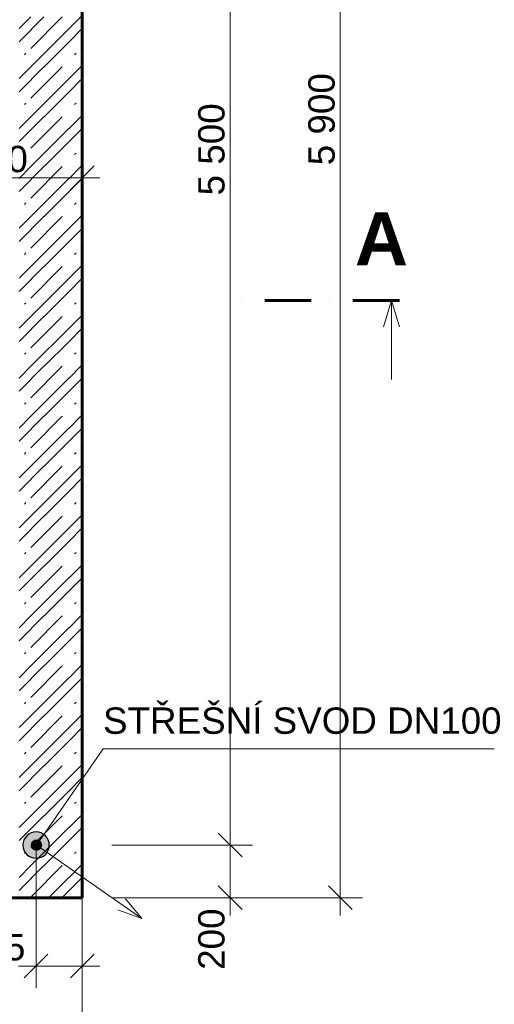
# Model space of a CAD drawing. Header units: millimetres. Extents: x 1793744 to 1819377, y -543298 to -528494.
# Tile 18 of 23: x 1813169 to 1814972, y -540949 to -537214. Entities that reach past the tile are written whole.
import ezdxf

# ---------------------------------------------------------------- set-up
doc = ezdxf.new("R2010")
doc.units = ezdxf.units.MM
doc.header["$MEASUREMENT"] = 0
doc.linetypes.add('ČÁRA ČERCHOVANÁ 3', pattern=[335.138881, 176.388884, -88.194442, 0, -70.555556])
for name, color, linetype in [('1 - ŘEZ HLAVNÍ.1', 7, 'Continuous'), ('2 - KÓTA NS.2D', 7, 'Continuous'), ('2 - TEXT HLAVNÍ UNIVERSÁL.2D', 7, 'Continuous'), ('2 - ČÁRA HLAVNÍ.2D', 7, 'Continuous'), ('Nové_4 - ZDIVO - STĚNY NOSNÉ.3D', 7, 'Continuous'), ('Nové_Výplně – Řezové', 7, 'Continuous'), ('Výplně – Řezové', 7, 'Continuous')]:
    doc.layers.add(name, color=color, linetype=linetype)
doc.styles.add('GENEROVANÝ_STYL_1', font='Arial Bold.ttf')
doc.styles.add('GENEROVANÝ_STYL_2', font='Arial.ttf')
doc.dimstyles.new('GENEROVANÝ_STYL__1', dxfattribs={"dimtxt": 100, "dimasz": 85.5, "dimexe": 0.18, "dimexo": 450, "dimgap": 0, "dimtad": 1, "dimtih": 1, "dimtoh": 1, "dimdec": 0, "dimzin": 0, "dimdsep": 46, "dimtxsty": 'GENEROVANÝ_STYL_2', "dimblk": 'ARROWHEAD_6', "dimblk1": 'ARROWHEAD_6', "dimblk2": 'ARROWHEAD_6', "dimcen": 0.09, "dimclrd": 256, "dimclre": 256, "dimclrt": 256, "dimazin": 0, "dimtfac": 1, "dimtdec": 4, "dimtmove": 0, "dimatfit": 3, "dimfxl": 1, "dimtolj": 1, "dimtzin": 0, "dimarcsym": 0})
doc.dimstyles.new('GENEROVANÝ_STYL__2', dxfattribs={"dimtxt": 100, "dimasz": 85.5, "dimexe": 0.18, "dimexo": 450, "dimgap": 0, "dimtad": 1, "dimdec": 0, "dimzin": 0, "dimdsep": 46, "dimtxsty": 'GENEROVANÝ_STYL_2', "dimblk": 'ARROWHEAD_6', "dimblk1": 'ARROWHEAD_6', "dimblk2": 'ARROWHEAD_6', "dimcen": 0.09, "dimclrd": 256, "dimclre": 256, "dimclrt": 256, "dimazin": 0, "dimtfac": 1, "dimtdec": 4, "dimtmove": 0, "dimatfit": 3, "dimfxl": 1, "dimtolj": 1, "dimtzin": 0, "dimarcsym": 0})

# ---------------------------------------------------------------- blocks, each defined once
blk = doc.blocks.new('*X37', base_point=(1118812.4, -1697940.5))
at = {"layer": 'Nové_Výplně – Řezové', "color": 7, "linetype": 'Continuous', "lineweight": 0}
for p, q in [((1813166.6, -537247.3), (1813211.3, -537202.6)), ((1813166.6, -537297.3), (1813261.3, -537202.6)), ((1813211.3, -537322.3), (1813331, -537202.6)), ((1813356.6, -537247.3), (1813401.3, -537202.6)), ((1813211.3, -537392), (1813356.6, -537246.7)), ((1813356.6, -537297.3), (1813406.5, -537247.4)), ((1813261.9, -537392), (1813356.6, -537297.3)), ((1813401.3, -537322.3), (1813406.5, -537317.1)), ((1813187.3, -537346.2), (1813193, -537340.6)), ((1813377.3, -537346.2), (1813383, -537340.6)), ((1813166.6, -537436.7), (1813211.3, -537392)), ((1813166.6, -537486.7), (1813261.3, -537392)), ((1813211.3, -537511.7), (1813331, -537392)), ((1813356.6, -537436.7), (1813401.3, -537392)), ((1813401.3, -537392), (1813406.5, -537386.8)), ((1813211.3, -537581.4), (1813356.6, -537436.1)), ((1813356.6, -537486.7), (1813406.5, -537436.8)), ((1813261.9, -537581.4), (1813356.6, -537486.7)), ((1813401.3, -537511.7), (1813406.5, -537506.5)), ((1813187.3, -537535.6), (1813193, -537530)), ((1813377.3, -537535.6), (1813383, -537530)), ((1813166.6, -537626.1), (1813211.3, -537581.4)), ((1813166.6, -537676.1), (1813261.3, -537581.4)), ((1813211.3, -537701.1), (1813331, -537581.4)), ((1813356.6, -537626.1), (1813401.3, -537581.4)), ((1813401.3, -537581.4), (1813406.5, -537576.2)), ((1813211.3, -537770.8), (1813356.6, -537625.5)), ((1813356.6, -537676.1), (1813406.5, -537626.2)), ((1813261.9, -537770.8), (1813356.6, -537676.1)), ((1813187.3, -537725), (1813193, -537719.4)), ((1813377.3, -537725), (1813383, -537719.4)), ((1813401.3, -537701.1), (1813406.5, -537695.9)), ((1813401.3, -537770.8), (1813406.5, -537765.6)), ((1813166.6, -537815.5), (1813211.3, -537770.8)), ((1813166.6, -537865.5), (1813261.3, -537770.8)), ((1813211.3, -537890.5), (1813331, -537770.8)), ((1813356.6, -537815.5), (1813401.3, -537770.8)), ((1813211.3, -537960.2), (1813356.6, -537814.9)), ((1813356.6, -537865.5), (1813406.5, -537815.6)), ((1813261.9, -537960.2), (1813356.6, -537865.5)), ((1813187.3, -537914.4), (1813193, -537908.8)), ((1813377.3, -537914.4), (1813383, -537908.8)), ((1813401.3, -537890.5), (1813406.5, -537885.3)), ((1813401.3, -537960.2), (1813406.5, -537955)), ((1813166.6, -538004.9), (1813211.3, -537960.2)), ((1813166.6, -538054.9), (1813261.3, -537960.2)), ((1813211.3, -538079.9), (1813331, -537960.2)), ((1813356.6, -538004.9), (1813401.3, -537960.2)), ((1813211.3, -538149.6), (1813356.6, -538004.3)), ((1813356.6, -538054.9), (1813406.5, -538005)), ((1813261.9, -538149.6), (1813356.6, -538054.9)), ((1813187.3, -538103.8), (1813193, -538098.2)), ((1813377.3, -538103.8), (1813383, -538098.2)), ((1813401.3, -538079.9), (1813406.5, -538074.7)), ((1813166.6, -538194.3), (1813211.3, -538149.6)), ((1813166.6, -538244.3), (1813261.3, -538149.6)), ((1813211.3, -538269.3), (1813331, -538149.6)), ((1813356.6, -538194.3), (1813401.3, -538149.6)), ((1813401.3, -538149.6), (1813406.5, -538144.4)), ((1813211.3, -538339), (1813356.6, -538193.7)), ((1813356.6, -538244.3), (1813406.5, -538194.4)), ((1813261.9, -538339), (1813356.6, -538244.3)), ((1813187.3, -538293.2), (1813193, -538287.6)), ((1813377.3, -538293.2), (1813383, -538287.6)), ((1813401.3, -538269.3), (1813406.5, -538264.1)), ((1813166.6, -538383.7), (1813211.3, -538339)), ((1813166.6, -538433.7), (1813261.3, -538339)), ((1813211.3, -538458.7), (1813331, -538339)), ((1813356.6, -538383.7), (1813401.3, -538339)), ((1813401.3, -538339), (1813406.5, -538333.8)), ((1813211.3, -538528.4), (1813356.6, -538383.1)), ((1813356.6, -538433.7), (1813406.5, -538383.8)), ((1813261.9, -538528.4), (1813356.6, -538433.7)), ((1813187.3, -538482.6), (1813193, -538477)), ((1813377.3, -538482.6), (1813383, -538477)), ((1813401.3, -538458.7), (1813406.5, -538453.5)), ((1813166.6, -538573.1), (1813211.3, -538528.4)), ((1813166.6, -538623.1), (1813261.3, -538528.4)), ((1813211.3, -538648.1), (1813331, -538528.4)), ((1813356.6, -538573.1), (1813401.3, -538528.4)), ((1813401.3, -538528.4), (1813406.5, -538523.2)), ((1813211.3, -538717.8), (1813356.6, -538572.5)), ((1813356.6, -538623.1), (1813406.5, -538573.2)), ((1813261.9, -538717.8), (1813356.6, -538623.1)), ((1813401.3, -538648.1), (1813406.5, -538642.9)), ((1813187.3, -538672), (1813193, -538666.4)), ((1813377.3, -538672), (1813383, -538666.4)), ((1813166.6, -538762.5), (1813211.3, -538717.8)), ((1813166.6, -538812.5), (1813261.3, -538717.8)), ((1813211.3, -538837.5), (1813331, -538717.8)), ((1813356.6, -538762.5), (1813401.3, -538717.8)), ((1813401.3, -538717.8), (1813406.5, -538712.6)), ((1813211.3, -538907.2), (1813356.6, -538761.9)), ((1813356.6, -538812.5), (1813406.5, -538762.6)), ((1813261.9, -538907.2), (1813356.6, -538812.5)), ((1813401.3, -538837.5), (1813406.5, -538832.3)), ((1813187.3, -538861.4), (1813193, -538855.8)), ((1813377.3, -538861.4), (1813383, -538855.8)), ((1813166.6, -538951.9), (1813211.3, -538907.2)), ((1813166.6, -539001.9), (1813261.3, -538907.2)), ((1813211.3, -539026.9), (1813331, -538907.2)), ((1813356.6, -538951.9), (1813401.3, -538907.2)), ((1813401.3, -538907.2), (1813406.5, -538902)), ((1813211.3, -539096.6), (1813356.6, -538951.3)), ((1813356.6, -539001.9), (1813406.5, -538952)), ((1813261.9, -539096.6), (1813356.6, -539001.9)), ((1813401.3, -539026.9), (1813406.5, -539021.7)), ((1813187.3, -539050.8), (1813193, -539045.2)), ((1813377.3, -539050.8), (1813383, -539045.2)), ((1813166.6, -539141.3), (1813211.3, -539096.6)), ((1813166.6, -539191.3), (1813261.3, -539096.6)), ((1813211.3, -539216.3), (1813331, -539096.6)), ((1813356.6, -539141.3), (1813401.3, -539096.6)), ((1813401.3, -539096.6), (1813406.5, -539091.4)), ((1813211.3, -539286), (1813356.6, -539140.7)), ((1813356.6, -539191.3), (1813406.5, -539141.4)), ((1813261.9, -539286), (1813356.6, -539191.3)), ((1813401.3, -539216.3), (1813406.5, -539211.1)), ((1813187.3, -539240.2), (1813193, -539234.6)), ((1813377.3, -539240.2), (1813383, -539234.6)), ((1813166.6, -539330.7), (1813211.3, -539286)), ((1813166.6, -539380.7), (1813261.3, -539286)), ((1813211.3, -539405.7), (1813331, -539286)), ((1813356.6, -539330.7), (1813401.3, -539286)), ((1813401.3, -539286), (1813406.5, -539280.8)), ((1813211.3, -539475.4), (1813356.6, -539330.1)), ((1813356.6, -539380.7), (1813406.5, -539330.8)), ((1813261.9, -539475.4), (1813356.6, -539380.7)), ((1813401.3, -539405.7), (1813406.5, -539400.5)), ((1813187.3, -539429.6), (1813193, -539424)), ((1813377.3, -539429.6), (1813383, -539424)), ((1813166.6, -539520.1), (1813211.3, -539475.4)), ((1813166.6, -539570.1), (1813261.3, -539475.4)), ((1813211.3, -539595.1), (1813331, -539475.4)), ((1813356.6, -539520.1), (1813401.3, -539475.4)), ((1813401.3, -539475.4), (1813406.5, -539470.2)), ((1813211.3, -539664.8), (1813356.6, -539519.5)), ((1813356.6, -539570.1), (1813406.5, -539520.2)), ((1813261.9, -539664.8), (1813356.6, -539570.1)), ((1813401.3, -539595.1), (1813406.5, -539589.9)), ((1813187.3, -539619), (1813193, -539613.4)), ((1813377.3, -539619), (1813383, -539613.4)), ((1813166.6, -539709.5), (1813211.3, -539664.8)), ((1813166.6, -539759.5), (1813261.3, -539664.8)), ((1813211.3, -539784.5), (1813331, -539664.8)), ((1813356.6, -539709.5), (1813401.3, -539664.8)), ((1813401.3, -539664.8), (1813406.5, -539659.6)), ((1813211.3, -539854.2), (1813356.6, -539708.9)), ((1813356.6, -539759.5), (1813406.5, -539709.6)), ((1813261.9, -539854.2), (1813356.6, -539759.5)), ((1813401.3, -539784.5), (1813406.5, -539779.3)), ((1813187.3, -539808.4), (1813193, -539802.8)), ((1813377.3, -539808.4), (1813383, -539802.8)), ((1813166.6, -539898.9), (1813211.3, -539854.2)), ((1813166.6, -539948.9), (1813261.3, -539854.2)), ((1813211.3, -539973.9), (1813331, -539854.2)), ((1813356.6, -539898.9), (1813401.3, -539854.2)), ((1813401.3, -539854.2), (1813406.5, -539849)), ((1813211.3, -540043.6), (1813356.6, -539898.3)), ((1813356.6, -539948.9), (1813406.5, -539899)), ((1813261.9, -540043.6), (1813356.6, -539948.9)), ((1813401.3, -539973.9), (1813406.5, -539968.7)), ((1813187.3, -539997.8), (1813193, -539992.2)), ((1813377.3, -539997.8), (1813383, -539992.2)), ((1813166.6, -540088.3), (1813211.3, -540043.6)), ((1813166.6, -540138.3), (1813261.3, -540043.6)), ((1813211.3, -540163.3), (1813331, -540043.6)), ((1813356.6, -540088.3), (1813401.3, -540043.6)), ((1813401.3, -540043.6), (1813406.5, -540038.4)), ((1813211.3, -540233), (1813356.6, -540087.7)), ((1813356.6, -540138.3), (1813406.5, -540088.4)), ((1813261.9, -540233), (1813356.6, -540138.3)), ((1813401.3, -540163.3), (1813406.5, -540158.1)), ((1813187.3, -540187.2), (1813193, -540181.6)), ((1813377.3, -540187.2), (1813383, -540181.6)), ((1813166.6, -540277.7), (1813211.3, -540233)), ((1813166.6, -540327.7), (1813261.3, -540233)), ((1813211.3, -540352.7), (1813331, -540233)), ((1813356.6, -540277.7), (1813401.3, -540233)), ((1813401.3, -540233), (1813406.5, -540227.8)), ((1813211.3, -540422.4), (1813356.6, -540277.1)), ((1813356.6, -540327.7), (1813406.5, -540277.8)), ((1813261.9, -540422.4), (1813356.6, -540327.7)), ((1813187.3, -540376.6), (1813193, -540371)), ((1813377.3, -540376.6), (1813383, -540371)), ((1813401.3, -540352.7), (1813406.5, -540347.5)), ((1813401.3, -540422.4), (1813406.5, -540417.2)), ((1813166.6, -540467.1), (1813211.3, -540422.4)), ((1813166.6, -540517.1), (1813261.3, -540422.4)), ((1813211.3, -540542.1), (1813331, -540422.4)), ((1813356.6, -540467.1), (1813401.3, -540422.4)), ((1813278.8, -540544.2), (1813356.6, -540466.5)), ((1813356.6, -540517.1), (1813406.5, -540467.2)), ((1813329.4, -540544.2), (1813356.6, -540517.1)), ((1813401.3, -540542.1), (1813406.5, -540536.9))]:
    blk.add_line(p, q, dxfattribs=at)
blk = doc.blocks.new('Zeď_1', base_point=(1812756.5, -540544.2))
at = {"layer": 'Nové_4 - ZDIVO - STĚNY NOSNÉ.3D', "color": 7, "linetype": 'Continuous', "lineweight": 60, "flags": 128}
for points in [[(1813406.5, -540544.2), (1813406.5, -534644.2)], [(1812756.5, -540544.2), (1813406.5, -540544.2)]]:
    blk.add_lwpolyline(points, dxfattribs=at)
at = {"layer": 'Nové_4 - ZDIVO - STĚNY NOSNÉ.3D', "color": 7, "lineweight": 60}
blk.add_blockref('*X37', (1118812.4, -1697940.5), dxfattribs=at)
blk = doc.blocks.new('*D111', base_point=(1118812.4, -1697940.5))
at = {"layer": '2 - KÓTA NS.2D', "color": 96, "linetype": 'Continuous', "lineweight": 0, "true_color": 0x007d00}
for p, q in [((1800046.5, -541827.1), (1800046.5, -541292.7)), ((1813406.5, -541827.1), (1813406.5, -541292.7)), ((1799979, -541742.7), (1800046.5, -541742.7)), ((1800046.5, -541742.7), (1813406.5, -541742.7)), ((1813406.5, -541742.7), (1813474, -541742.7))]:
    blk.add_line(p, q, dxfattribs=at)
at = {"layer": '2 - KÓTA NS.2D', "color": 96, "linetype": 'Continuous', "lineweight": 15, "true_color": 0x007d00}
for p, q in [((1800091.5, -541697.7), (1800001.5, -541787.7)), ((1813361.5, -541787.7), (1813451.5, -541697.7))]:
    blk.add_line(p, q, dxfattribs=at)
at = {"layer": '2 - KÓTA NS.2D', "color": 96, "lineweight": 0, "true_color": 0x007d00, "insert": (1806516.8, -541722.7), "char_height": 100, "attachment_point": 7, "style": 'GENEROVANÝ_STYL_2'}
blk.add_mtext('\\A1;{\\pql;\\fArial|b0|i0|c0|p0;\\W1.000000;13\xa0360}', dxfattribs=at)
blk = doc.blocks.new('ARROWHEAD_6')
at = {"color": 0, "linetype": 'Continuous', "lineweight": 0}
for p, q in [((-0.5, -0.5), (0.5, 0.5)), ((0, 0), (-1, 0))]:
    blk.add_line(p, q, dxfattribs=at)
blk = doc.blocks.new('*D113', base_point=(1118812.4, -1697940.5))
at = {"layer": '2 - KÓTA NS.2D', "color": 96, "linetype": 'Continuous', "lineweight": 0, "true_color": 0x007d00}
for p, q in [((1814386.7, -534644.2), (1814386.7, -534576.7)), ((1814471, -534644.2), (1813936.7, -534644.2)), ((1814386.7, -540544.2), (1814386.7, -534644.2)), ((1814471, -540544.2), (1813936.7, -540544.2)), ((1814386.7, -540611.7), (1814386.7, -540544.2))]:
    blk.add_line(p, q, dxfattribs=at)
at = {"layer": '2 - KÓTA NS.2D', "color": 96, "linetype": 'Continuous', "lineweight": 15, "true_color": 0x007d00}
for p, q in [((1814431.7, -534689.2), (1814341.7, -534599.2)), ((1814341.7, -540499.2), (1814431.7, -540589.2))]:
    blk.add_line(p, q, dxfattribs=at)
at = {"layer": '2 - KÓTA NS.2D', "color": 96, "lineweight": 0, "true_color": 0x007d00, "insert": (1814366.7, -537765.8), "char_height": 100, "attachment_point": 7, "rotation": 90, "style": 'GENEROVANÝ_STYL_2'}
blk.add_mtext('\\A1;{\\pql;\\fArial|b0|i0|c0|p0;\\W1.000000;5\xa0900}', dxfattribs=at)
blk = doc.blocks.new('*D115', base_point=(1118812.4, -1697940.5))
at = {"layer": '2 - KÓTA NS.2D', "color": 96, "linetype": 'Continuous', "lineweight": 0, "true_color": 0x007d00}
for p, q in [((1812756.5, -541333.3), (1812756.5, -540798.9)), ((1813406.5, -541333.3), (1813406.5, -540798.9)), ((1812756.5, -541248.9), (1813406.5, -541248.9)), ((1813406.5, -541248.9), (1813474, -541248.9))]:
    blk.add_line(p, q, dxfattribs=at)
at = {"layer": '2 - KÓTA NS.2D', "color": 96, "linetype": 'Continuous', "lineweight": 15, "true_color": 0x007d00}
for p, q in [((1812801.5, -541203.9), (1812711.5, -541293.9)), ((1813361.5, -541293.9), (1813451.5, -541203.9))]:
    blk.add_line(p, q, dxfattribs=at)
at = {"layer": '2 - KÓTA NS.2D', "color": 96, "lineweight": 0, "true_color": 0x007d00, "insert": (1812967.1, -541228.9), "char_height": 100, "attachment_point": 7, "style": 'GENEROVANÝ_STYL_2'}
blk.add_mtext('\\A1;{\\pql;\\fArial|b0|i0|c0|p0;\\W1.000000;650}', dxfattribs=at)
blk = doc.blocks.new('*D118', base_point=(1118812.4, -1697940.5))
at = {"layer": '2 - KÓTA NS.2D', "color": 96, "linetype": 'Continuous', "lineweight": 0, "true_color": 0x007d00}
for p, q in [((1812756.5, -537897.8), (1812756.5, -537363.4)), ((1813406.5, -537897.8), (1813406.5, -537363.4)), ((1812756.5, -537813.4), (1813406.5, -537813.4)), ((1813406.5, -537813.4), (1813474, -537813.4))]:
    blk.add_line(p, q, dxfattribs=at)
at = {"layer": '2 - KÓTA NS.2D', "color": 96, "linetype": 'Continuous', "lineweight": 15, "true_color": 0x007d00}
for p, q in [((1812801.5, -537768.4), (1812711.5, -537858.4)), ((1813361.5, -537858.4), (1813451.5, -537768.4))]:
    blk.add_line(p, q, dxfattribs=at)
at = {"layer": '2 - KÓTA NS.2D', "color": 96, "lineweight": 0, "true_color": 0x007d00, "insert": (1812967.1, -537793.4), "char_height": 100, "attachment_point": 7, "style": 'GENEROVANÝ_STYL_2'}
blk.add_mtext('\\A1;{\\pql;\\fArial|b0|i0|c0|p0;\\W1.000000;650}', dxfattribs=at)
blk = doc.blocks.new('*D158', base_point=(1118812.4, -1697940.5))
at = {"layer": '2 - KÓTA NS.2D', "color": 96, "linetype": 'Continuous', "lineweight": 15, "true_color": 0x007d00}
for p, q in [((1813923.4, -540299.5), (1814013.4, -540389.5)), ((1813923.4, -540499.2), (1814013.4, -540589.2))]:
    blk.add_line(p, q, dxfattribs=at)
at = {"layer": '2 - KÓTA NS.2D', "color": 96, "linetype": 'Continuous', "lineweight": 0, "true_color": 0x007d00}
for p, q in [((1814052.8, -540344.5), (1813518.4, -540344.5)), ((1813968.4, -540544.2), (1813968.4, -540344.5)), ((1814052.8, -540544.2), (1813518.4, -540544.2)), ((1813968.4, -540611.7), (1813968.4, -540544.2))]:
    blk.add_line(p, q, dxfattribs=at)
at = {"layer": '2 - KÓTA NS.2D', "color": 96, "lineweight": 0, "true_color": 0x007d00, "insert": (1813948.4, -540818), "char_height": 100, "attachment_point": 7, "rotation": 90, "style": 'GENEROVANÝ_STYL_2'}
blk.add_mtext('\\A1;{\\pql;\\fArial|b0|i0|c0|p0;\\W1.000000;200}', dxfattribs=at)
blk = doc.blocks.new('*D159', base_point=(1118812.4, -1697940.5))
at = {"layer": '2 - KÓTA NS.2D', "color": 96, "linetype": 'Continuous', "lineweight": 15, "true_color": 0x007d00}
for p, q in [((1813923.4, -534798.9), (1814013.4, -534888.9)), ((1813923.4, -540299.5), (1814013.4, -540389.5))]:
    blk.add_line(p, q, dxfattribs=at)
at = {"layer": '2 - KÓTA NS.2D', "color": 96, "linetype": 'Continuous', "lineweight": 0, "true_color": 0x007d00}
for p, q in [((1814052.8, -534843.9), (1813518.4, -534843.9)), ((1813968.4, -540344.5), (1813968.4, -534843.9)), ((1814052.8, -540344.5), (1813518.4, -540344.5))]:
    blk.add_line(p, q, dxfattribs=at)
at = {"layer": '2 - KÓTA NS.2D', "color": 96, "lineweight": 0, "true_color": 0x007d00, "char_height": 100, "attachment_point": 7, "rotation": 90, "style": 'GENEROVANÝ_STYL_2'}
for s, insert in [('\\A1;{\\pql;\\fArial|b0|i0|c0|p0;\\W1.000000;200}', (1813948.4, -535117.8)), ('\\A1;{\\pql;\\fArial|b0|i0|c0|p0;\\W1.000000;5 500}', (1813948.4, -537880.2))]:
    blk.add_mtext(s, dxfattribs=dict(at, insert=insert))
blk = doc.blocks.new('*D161', base_point=(1118812.4, -1697940.5))
at = {"layer": '2 - KÓTA NS.2D', "color": 96, "linetype": 'Continuous', "lineweight": 0, "true_color": 0x007d00}
for p, q in [((1813231.5, -540887.7), (1813231.5, -540353.3)), ((1813406.5, -540887.7), (1813406.5, -540353.3)), ((1813164, -540803.3), (1813231.5, -540803.3)), ((1813231.5, -540803.3), (1813406.5, -540803.3)), ((1813406.5, -540803.3), (1813474, -540803.3))]:
    blk.add_line(p, q, dxfattribs=at)
at = {"layer": '2 - KÓTA NS.2D', "color": 96, "linetype": 'Continuous', "lineweight": 15, "true_color": 0x007d00}
for p, q in [((1813276.5, -540758.3), (1813186.5, -540848.3)), ((1813361.5, -540848.3), (1813451.5, -540758.3))]:
    blk.add_line(p, q, dxfattribs=at)
at = {"layer": '2 - KÓTA NS.2D', "color": 96, "lineweight": 0, "true_color": 0x007d00, "insert": (1812957.7, -540783.3), "char_height": 100, "attachment_point": 7, "style": 'GENEROVANÝ_STYL_2'}
blk.add_mtext('\\A1;{\\pql;\\fArial|b0|i0|c0|p0;\\W1.000000;175}', dxfattribs=at)
blk = doc.blocks.new('Řez_5', base_point=(1814611.1, -538278.6))
at = {"layer": '1 - ŘEZ HLAVNÍ.1', "color": 5, "linetype": 'ČÁRA ČERCHOVANÁ 3', "lineweight": 60, "true_color": 0x1c1cff}
blk.add_line((1814611.1, -538278.6), (1814011.1, -538278.6), dxfattribs=at)
at = {"layer": '1 - ŘEZ HLAVNÍ.1', "color": 5, "linetype": 'Continuous', "lineweight": 0, "true_color": 0x1c1cff}
for p, q in [((1814551.1, -538378.6), (1814581.1, -538278.6)), ((1814581.1, -538278.6), (1814581.1, -538578.6)), ((1814611.1, -538378.6), (1814581.1, -538278.6))]:
    blk.add_line(p, q, dxfattribs=at)
at = {"layer": '1 - ŘEZ HLAVNÍ.1', "color": 5, "lineweight": 0, "true_color": 0x1c1cff, "insert": (1814442.1, -538144.8), "char_height": 200, "attachment_point": 7, "style": 'GENEROVANÝ_STYL_1'}
blk.add_mtext('\\A1;{\\pql;\\pt0;\\fArial|b1|i0|c0|p0;\\W1.000000;A}', dxfattribs=at)
blk = doc.blocks.new('Čára_6', base_point=(1813485.6, -539979.7))
at = {"layer": '2 - ČÁRA HLAVNÍ.2D', "linetype": 'Continuous', "lineweight": 0, "true_color": 0x1c1cff}
blk.add_hatch(color=5, dxfattribs=at).paths.add_polyline_path([(1813212.7, -540344.5), (1813214.2, -540352.2), (1813218.6, -540358.7), (1813225, -540363), (1813232.7, -540364.5), (1813240.4, -540363), (1813246.8, -540358.7), (1813251.2, -540352.2), (1813252.7, -540344.5), (1813251.2, -540336.9), (1813246.8, -540330.4), (1813240.4, -540326), (1813232.7, -540324.5), (1813225, -540326), (1813218.6, -540330.4), (1813214.2, -540336.9)])
at = {"layer": '2 - ČÁRA HLAVNÍ.2D', "color": 5, "linetype": 'Continuous', "lineweight": 0, "true_color": 0x1c1cff}
blk.add_line((1813485.6, -539979.7), (1813244.1, -540328.1), dxfattribs=at)
blk.add_circle((1813232.7, -540344.5), 20, dxfattribs=at)
blk = doc.blocks.new('Čára_8', base_point=(1813231.5, -540344.2))
at = {"layer": '2 - ČÁRA HLAVNÍ.2D', "color": 5, "linetype": 'Continuous', "lineweight": 0, "true_color": 0x1c1cff}
for p, q in [((1813231.5, -540344.2), (1813633.2, -540622.6)), ((1813633.2, -540622.6), (1813570.7, -540548.9)), ((1813633.2, -540622.6), (1813542.3, -540590))]:
    blk.add_line(p, q, dxfattribs=at)

msp = doc.modelspace()

# ---------------------------------------------------------------- hatches: boundary and pattern name
at = {"layer": 'Výplně – Řezové', "linetype": 'Continuous', "lineweight": 0, "true_color": 0xe6ceff}
msp.add_hatch(color=254, dxfattribs=at).paths.add_polyline_path([(1813281.5, -540344.5, 1), (1813181.5, -540344.5, 1)])

# ---------------------------------------------------------------- linework, layer by layer
at = {"layer": '2 - ČÁRA HLAVNÍ.2D', "color": 5, "linetype": 'Continuous', "lineweight": 0, "true_color": 0x1c1cff}
msp.add_line((1814971.7, -539979.7), (1813485.6, -539979.7), dxfattribs=at)
at = {"layer": 'Výplně – Řezové', "color": 181, "linetype": 'Continuous', "lineweight": 30, "true_color": 0x9e3eff, "flags": 128}
msp.add_lwpolyline([(1813281.5, -540344.5, 1), (1813181.5, -540344.5, 1)], format="xyb", close=True, dxfattribs=at)

# ---------------------------------------------------------------- block references
at = {"layer": '1 - ŘEZ HLAVNÍ.1', "color": 5, "lineweight": 60, "true_color": 0x1c1cff}
msp.add_blockref('Řez_5', (1814611.1, -538278.6), dxfattribs=at)
at = {"layer": '2 - ČÁRA HLAVNÍ.2D', "color": 5, "linetype": 'Continuous', "lineweight": 0, "true_color": 0x1c1cff}
for name, p in [('Čára_6', (1813485.6, -539979.7)), ('Čára_8', (1813231.5, -540344.2))]:
    msp.add_blockref(name, p, dxfattribs=at)
at = {"layer": 'Nové_4 - ZDIVO - STĚNY NOSNÉ.3D', "color": 7, "lineweight": 60}
msp.add_blockref('Zeď_1', (1812756.5, -540544.2), dxfattribs=at)

# ---------------------------------------------------------------- texts
at = {"layer": '2 - TEXT HLAVNÍ UNIVERSÁL.2D', "color": 5, "linetype": 'Continuous', "lineweight": 0, "true_color": 0x1c1cff, "insert": (1813485.6, -539822.5), "char_height": 100, "attachment_point": 1, "style": 'GENEROVANÝ_STYL_2'}
msp.add_mtext('\\A1;{\\pql;\\fArial|b0|i0|c0|p0;\\W1.000000;STŘEŠNÍ SVOD DN100}', dxfattribs=at)

# ---------------------------------------------------------------- dimensions: what is measured, and where the dimension line sits
at = {"layer": '2 - KÓTA NS.2D', "color": 96, "linetype": 'Continuous', "lineweight": 0, "true_color": 0x007d00}
for base, p2, picture, middle in [((1814386.7, -534644.2), (1813406.5, -534644.2), '*D113', (1814316.7, -537589.2)), ((1813968.4, -540344.5), (1813281.5, -540344.5), '*D158', (1813898.4, -540700.3))]:
    dim = msp.add_linear_dim(base=base, p1=(1813406.5, -540544.2), p2=p2, angle=90, dimstyle='GENEROVANÝ_STYL__2', dxfattribs=at)
    dim.commit()
    dim.dimension.update_dxf_attribs({"geometry": picture, "text_midpoint": middle, "dimtype": 160, "text_rotation": 90})
dim = msp.add_linear_dim(base=(1813968.4, -534843.9), p1=(1813281.5, -540344.5), p2=(1813281.5, -534843.9), angle=90, text='5 500', dimstyle='GENEROVANÝ_STYL__2', dxfattribs=at)
dim.commit()
dim.dimension.update_dxf_attribs({"geometry": '*D159', "text_midpoint": (1813898.4, -537703.6), "dimtype": 160, "text_rotation": 90})
for base, p1, p2, picture, middle in [((1813406.5, -537813.4), (1812756.5, -537744.2), (1813406.5, -537594.2), '*D118', (1813084.8, -537743.4)), ((1813406.5, -540803.3), (1813231.5, -540344.2), (1813406.5, -540544.2), '*D161', (1813075.4, -540733.3)), ((1813406.5, -541742.7), (1800046.5, -540544.2), (1813406.5, -540544.2), '*D111', (1806732.6, -541672.7)), ((1813406.5, -541248.9), (1812756.5, -540544.2), (1813406.5, -540544.2), '*D115', (1813084.8, -541178.9))]:
    dim = msp.add_linear_dim(base=base, p1=p1, p2=p2, dimstyle='GENEROVANÝ_STYL__1', dxfattribs=at)
    dim.commit()
    dim.dimension.update_dxf_attribs({"geometry": picture, "text_midpoint": middle, "dimtype": 160})

doc.saveas('drawing.dxf')
